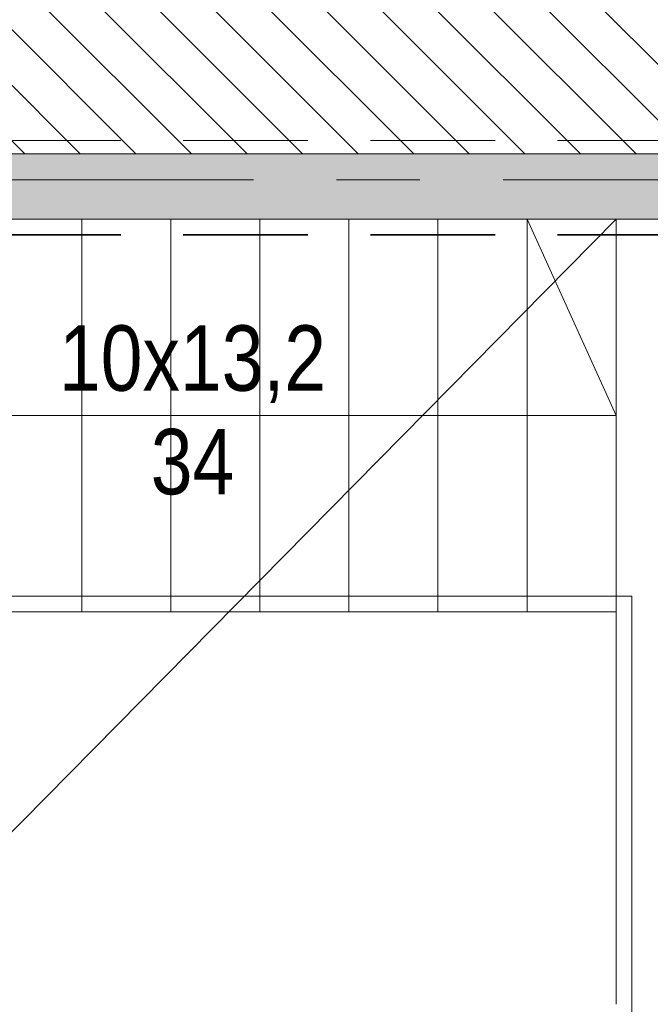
# Model space of a CAD drawing. Header units: centimetres. Extents: x -1737 to 22393, y -8842 to 3838.
# Tile 87 of 167: x -969 to -729, y 1533 to 1910. Entities that reach past the tile are written whole.
import ezdxf

# ---------------------------------------------------------------- set-up
doc = ezdxf.new("R2010")
doc.units = ezdxf.units.CM
for name, pattern in [('Dash', [60, 30, -30]), ('Hidden', [71.4375, 47.625, -23.8125]), ('Oś', [222.25, 127, -31.75, 31.75, -31.75]), ('Ukryte', [71.438, 47.625, -23.813])]:
    doc.linetypes.add(name, pattern=pattern)
for name, color, linetype, lineweight in [('A-AREA', 32, 'Continuous', 13), ('A-DETL', 90, 'Continuous', 9), ('A-DETL-GENF', 92, 'Continuous', 9), ('A-DETL-HDLN', 90, 'Ukryte', 9), ('A-DETL-THIN', 151, 'Continuous', 9), ('A-FLOR', 192, 'Continuous', 13), ('A-WALL', 113, 'Continuous', 13), ('A-WALL-PATT', 111, 'Continuous', 13), ('G-ANNO-TEXT', 231, 'Continuous', 13), ('S-GRID', 1, 'Continuous', 13), ('S-STRS', 31, 'Continuous', 13), ('S-STRS-MBND', 31, 'Continuous', 13)]:
    doc.layers.add(name, color=color, linetype=linetype, lineweight=lineweight)
doc.styles.add('Arial Narrow_3', font='ARIALN.TTF', dxfattribs={"height": 25})

msp = doc.modelspace()

# ---------------------------------------------------------------- hatches: boundary and pattern name
at = {"layer": 'A-DETL-GENF'}
h = msp.add_hatch(dxfattribs=at)
h.set_pattern_fill('FP_1', color=8, style=0, pattern_type=2)
h.set_pattern_definition([(315, (0, 0), (10.6066, 10.6066), [])])
h.paths.add_polyline_path([(-761.21, 1858.33), (-632.62, 1858.33), (-632.62, 1868.33), (-604.62, 1868.33), (-604.62, 2018.33), (-632.62, 2018.33), (-632.62, 2530.33), (-824.62, 2530.33), (-824.62, 2822.33), (-1192.62, 2822.33), (-1192.62, 2788.33), (-1207.62, 2788.33), (-1207.62, 2348.33), (-1192.62, 2348.33), (-1192.62, 2304.83), (-1188.62, 2304.83), (-1188.62, 2308.33), (-1182.62, 2308.33), (-1182.62, 2298.83), (-1207.62, 2298.83), (-1207.62, 2117.83), (-1201.62, 2117.83), (-1201.62, 2058.83), (-1207.62, 2058.83), (-1207.62, 1877.83), (-1192.62, 1877.83), (-1192.62, 1858.33), (-763.95, 1858.33)], flags=0)
at = {"layer": 'A-WALL-PATT'}
h = msp.add_hatch(color=9, dxfattribs=at)
h.paths.add_polyline_path([(-1192.62, 1833.33), (-632.62, 1833.33), (-632.62, 1858.33), (-1192.62, 1858.33), (-1192.62, 1833.54)], flags=0)
h.paths.add_polyline_path([(-592.62, 1833.33), (-572.62, 1833.33), (-572.62, 1858.33), (-592.62, 1858.33), (-592.62, 1834.85)], flags=0)

# ---------------------------------------------------------------- linework, layer by layer
at = {"layer": 'A-AREA', "lineweight": 9}
msp.add_line((-1037.41, 1533.33), (-741.62, 1833.33), dxfattribs=at)
at = {"layer": 'A-DETL', "linetype": 'Hidden', "lineweight": 35}
msp.add_line((-1192.62, 1827.33), (-586.62, 1827.33), dxfattribs=at)
at = {"layer": 'A-DETL-HDLN'}
for p, q in [((-1192.62, 1863.33), (1167.38, 1863.33)), ((-1192.62, 1863.33), (1167.38, 1863.33)), ((-1192.62, 1833.33), (1167.38, 1833.33)), ((-1192.62, 1833.33), (1167.38, 1833.33))]:
    msp.add_line(p, q, dxfattribs=at)
at = {"layer": 'A-DETL-THIN'}
for p, q in [((-741.62, 1758.33), (-775.62, 1833.33)), ((-1047.62, 1758.33), (-741.62, 1758.33)), ((-1053.62, 1689.33), (-735.62, 1689.33)), ((-735.62, 1689.33), (-735.62, 1527.33)), ((-741.62, 1683.33), (-741.62, 1533.33))]:
    msp.add_line(p, q, dxfattribs=at)
at = {"layer": 'A-FLOR', "lineweight": 9}
msp.add_line((-741.62, 1833.33), (-741.62, 1533.33), dxfattribs=at)
at = {"layer": 'A-WALL', "lineweight": 9}
for p, q in [((-632.62, 1858.33), (-1192.62, 1858.33)), ((-1192.62, 1833.33), (-632.62, 1833.33))]:
    msp.add_line(p, q, dxfattribs=at)
at = {"layer": 'S-GRID', "linetype": 'Oś'}
msp.add_line((1342.46, 1848.33), (-1368.76, 1848.33), dxfattribs=at)
at = {"layer": 'S-STRS', "lineweight": 9}
for p, q in [((-945.62, 1833.33), (-945.62, 1683.33)), ((-945.62, 1833.33), (-945.62, 1683.33)), ((-911.62, 1833.33), (-911.62, 1683.33)), ((-911.62, 1833.33), (-911.62, 1683.33)), ((-877.62, 1833.33), (-877.62, 1683.33)), ((-877.62, 1833.33), (-877.62, 1683.33)), ((-843.62, 1833.33), (-843.62, 1683.33)), ((-843.62, 1833.33), (-843.62, 1683.33)), ((-809.62, 1833.33), (-809.62, 1683.33)), ((-809.62, 1833.33), (-809.62, 1683.33)), ((-775.62, 1833.33), (-775.62, 1683.33)), ((-775.62, 1833.33), (-775.62, 1683.33)), ((-741.62, 1833.33), (-741.62, 1683.33)), ((-979.62, 1683.33), (-945.62, 1683.33)), ((-945.62, 1683.33), (-911.62, 1683.33)), ((-911.62, 1683.33), (-877.62, 1683.33)), ((-877.62, 1683.33), (-843.62, 1683.33)), ((-843.62, 1683.33), (-809.62, 1683.33)), ((-809.62, 1683.33), (-775.62, 1683.33)), ((-775.62, 1683.33), (-741.62, 1683.33))]:
    msp.add_line(p, q, dxfattribs=at)
at = {"layer": 'S-STRS-MBND', "linetype": 'Dash', "lineweight": 9}
for p, q in [((-1047.62, 1833.33), (-741.62, 1833.33)), ((-945.62, 1833.33), (-945.62, 1683.33)), ((-945.62, 1833.33), (-945.62, 1683.33)), ((-911.62, 1833.33), (-911.62, 1683.33)), ((-911.62, 1833.33), (-911.62, 1683.33)), ((-877.62, 1833.33), (-877.62, 1683.33)), ((-877.62, 1833.33), (-877.62, 1683.33)), ((-843.62, 1833.33), (-843.62, 1683.33)), ((-843.62, 1833.33), (-843.62, 1683.33)), ((-809.62, 1833.33), (-809.62, 1683.33)), ((-809.62, 1833.33), (-809.62, 1683.33)), ((-775.62, 1833.33), (-775.62, 1683.33)), ((-775.62, 1833.33), (-775.62, 1683.33)), ((-741.62, 1833.33), (-741.62, 1683.33)), ((-1047.62, 1683.33), (-741.62, 1683.33))]:
    msp.add_line(p, q, dxfattribs=at)

# ---------------------------------------------------------------- texts
at = {"layer": 'G-ANNO-TEXT', "color": 7, "insert": (-903.31, 1792.74), "char_height": 25, "width": 103.525, "attachment_point": 2, "line_spacing_factor": 0.949189, "style": 'Arial Narrow_3'}
msp.add_mtext('\\pxqc,t5.08,10.16,15.24,20.32,25.4,30.48,35.56,40.64,45.72,50.8,55.88,60.96,66.04,71.12,76.2,81.28,86.36,91.44,96.52,101.6,106.68,111.76,116.84,121.92,127,132.08,137.16,142.24,147.32,152.4,157.48,162.56;{10x13,2\\P34}', dxfattribs=at)

doc.saveas('drawing.dxf')
